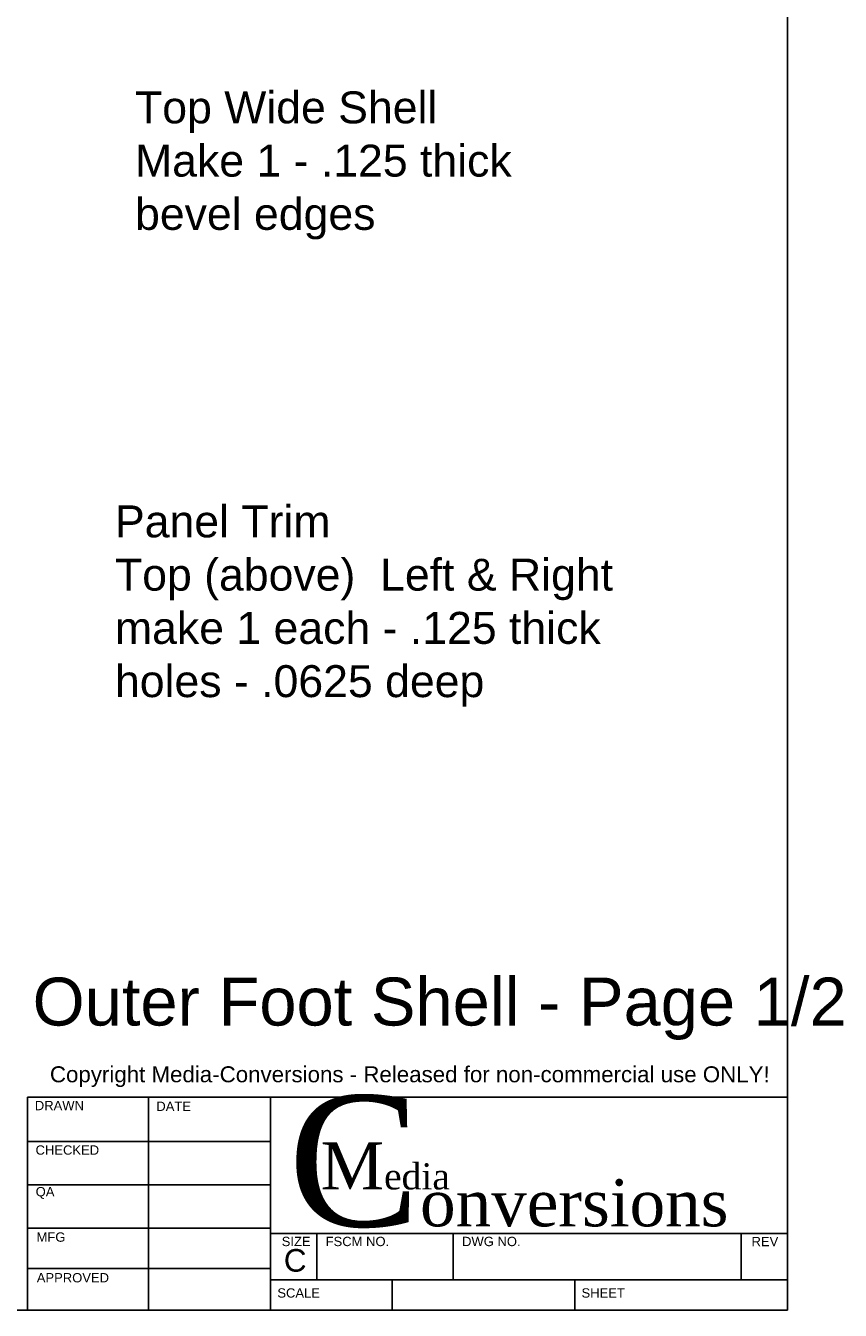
# Model space of a CAD drawing. Extents: x 0 to 32.9, y 0 to 21.
# Tile 3 of 4: x 26.2 to 32.9, y 0 to 10.6. Entities that reach past the tile are written whole.
import ezdxf

# ---------------------------------------------------------------- set-up
doc = ezdxf.new("R2010")
doc.units = 0
doc.header["$MEASUREMENT"] = 0
doc.layers.add('CONTINUOUS', color=7, linetype='CONTINUOUS')

# ---------------------------------------------------------------- blocks, each defined once
blk = doc.blocks.new('BLOCK2')
at = {"layer": 'CONTINUOUS'}
for p, q in [((32.5, 0), (32.5, 21)), ((26.25, 1.75), (32.5, 1.75)), ((26.25, 0), (26.25, 1.75)), ((27.246, 1.75), (27.246, 0)), ((28.25, 0), (28.25, 1.75)), ((32.5, 0), (32.5, 1.75)), ((26.25, 1.388), (28.25, 1.388)), ((26.25, 1.031), (28.25, 1.031)), ((26.25, 0.675), (28.25, 0.675)), ((28.25, 0.63), (32.5, 0.63)), ((28.63, 0.25), (28.63, 0.63)), ((29.75, 0.25), (29.75, 0.63)), ((32.12, 0.25), (32.12, 0.63)), ((32.5, 0.125), (32.5, 0.5)), ((26.25, 0.344), (28.25, 0.344)), ((28.25, 0.25), (32.5, 0.25)), ((29.25, 0), (29.25, 0.25)), ((30.75, 0), (30.75, 0.25)), ((0, 0), (32.5, 0))]:
    blk.add_line(p, q, dxfattribs=at)
at = {"layer": 'CONTINUOUS', "attachment_point": 4}
for s, insert, char_height in [('{\\fArial|b0|i0|c0|p0;\\C1;Copyright Media-Conversions - Released for non-commercial use ONLY!}{\\fMS Shell Dlg|b0|i0|c0|p0;\\C7;\\H0.75x;}', (26.435, 1.919), 0.13121), ('{\\fArial|b0|i0|c0|p0;\\C7;DRAWN}{\\fArial|b0|i0|c0|p0;\\C7;}', (26.311, 1.682), 0.07654), ('{\\fArial|b0|i0|c0|p0;\\C7;DRAWN}{\\fArial|b0|i0|c0|p0;\\C7;}', (26.311, 1.682), 0.07654), ('{\\fArial|b0|i0|c0|p0;\\C7;DATE}{\\fArial|b0|i0|c0|p0;\\C7;}', (27.31, 1.676), 0.07654), ('{\\fArial|b0|i0|c0|p0;\\C7;DATE}{\\fArial|b0|i0|c0|p0;\\C7;}', (27.31, 1.676), 0.07654), ('{\\fTimes New Roman|b0|i0|c0|p0;\\C7;C}{\\fTimes New Roman|b0|i0|c0|p0;\\C7;\\H0.36x;onversions}{\\fMS Shell Dlg|b0|i0|c0|p0;\\C7;\\H0.09x;}', (28.394, 1.22), 1.076315), ('{\\fTimes New Roman|b0|i0|c0|p0;\\C7;M}{\\fTimes New Roman|b0|i0|c0|p0;\\C7;\\H0.5555556x;edia}{\\fMS Shell Dlg|b0|i0|c0|p0;\\C7;\\H0.25x;}', (28.662, 1.185), 0.387473), ('{\\fArial|b0|i0|c0|p0;\\C7;CHECKED}{\\fArial|b0|i0|c0|p0;\\C7;}', (26.317, 1.316), 0.07654), ('{\\fArial|b0|i0|c0|p0;\\C7;CHECKED}{\\fArial|b0|i0|c0|p0;\\C7;}', (26.317, 1.316), 0.07654), ('{\\fArial|b0|i0|c0|p0;\\C7;QA}{\\fArial|b0|i0|c0|p0;\\C7;}', (26.318, 0.964), 0.07654), ('{\\fArial|b0|i0|c0|p0;\\C7;QA}{\\fArial|b0|i0|c0|p0;\\C7;}', (26.318, 0.964), 0.07654), ('{\\fArial|b0|i0|c0|p0;\\C7;MFG}{\\fArial|b0|i0|c0|p0;\\C7;}', (26.325, 0.601), 0.07654), ('{\\fArial|b0|i0|c0|p0;\\C7;MFG}{\\fArial|b0|i0|c0|p0;\\C7;}', (26.325, 0.601), 0.07654), ('{\\fArial|b0|i0|c0|p0;\\C7;SIZE}{\\fArial|b0|i0|c0|p0;\\C7;}', (28.341, 0.565), 0.07654), ('{\\fArial|b0|i0|c0|p0;\\C7;SIZE}{\\fArial|b0|i0|c0|p0;\\C7;}', (28.341, 0.565), 0.07654), ('{\\fArial|b0|i0|c0|p0;\\C7;FSCM NO.}{\\fArial|b0|i0|c0|p0;\\C7;}', (28.702, 0.565), 0.07654), ('{\\fArial|b0|i0|c0|p0;\\C7;FSCM NO.}{\\fArial|b0|i0|c0|p0;\\C7;}', (28.702, 0.565), 0.07654), ('{\\fArial|b0|i0|c0|p0;\\C7;DWG NO.}{\\fArial|b0|i0|c0|p0;\\C7;}', (29.824, 0.565), 0.07654), ('{\\fArial|b0|i0|c0|p0;\\C7;DWG NO.}{\\fArial|b0|i0|c0|p0;\\C7;}', (29.824, 0.565), 0.07654), ('{\\fArial|b0|i0|c0|p0;\\C7;REV}{\\fArial|b0|i0|c0|p0;\\C7;}', (32.204, 0.565), 0.07654), ('{\\fArial|b0|i0|c0|p0;\\C7;REV}{\\fArial|b0|i0|c0|p0;\\C7;}', (32.204, 0.565), 0.07654), ('{\\fArial|b0|i0|c0|p0;\\C7;C}{\\fArial|b0|i0|c0|p0;\\C7;}', (28.358, 0.409), 0.18588), ('{\\fArial|b0|i0|c0|p0;\\C7;C}{\\fArial|b0|i0|c0|p0;\\C7;}', (28.358, 0.409), 0.18588), ('{\\fArial|b0|i0|c0|p0;\\C7;APPROVED}{\\fArial|b0|i0|c0|p0;\\C7;}', (26.327, 0.267), 0.07654), ('{\\fArial|b0|i0|c0|p0;\\C7;APPROVED}{\\fArial|b0|i0|c0|p0;\\C7;}', (26.327, 0.267), 0.07654), ('{\\fArial|b0|i0|c0|p0;\\C7;SCALE}{\\fArial|b0|i0|c0|p0;\\C7;}', (28.305, 0.142), 0.07654), ('{\\fArial|b0|i0|c0|p0;\\C7;SCALE}{\\fArial|b0|i0|c0|p0;\\C7;}', (28.305, 0.142), 0.07654), ('{\\fArial|b0|i0|c0|p0;\\C7;SHEET}{\\fArial|b0|i0|c0|p0;\\C7;}', (30.806, 0.142), 0.07654), ('{\\fArial|b0|i0|c0|p0;\\C7;SHEET}{\\fArial|b0|i0|c0|p0;\\C7;}', (30.806, 0.142), 0.07654)]:
    blk.add_mtext(s, dxfattribs=dict(at, insert=insert, char_height=char_height))

msp = doc.modelspace()

# ---------------------------------------------------------------- block references
at = {"layer": 'CONTINUOUS'}
msp.add_blockref('BLOCK2', (0, 0), dxfattribs=at)

# ---------------------------------------------------------------- texts
at = {"layer": 'CONTINUOUS', "attachment_point": 1}
for s, insert, char_height in [('{\\fArial|b0|i0|c0|p0;\\C7;Top Wide Shell}{\\fArial|b0|i0|c0|p0;\\C7;\\PMake 1 - .125 thick}{\\fArial|b0|i0|c0|p0;\\C7;\\Pbevel edges}{\\fArial|b0|i0|c0|p0;\\C7;\\H0.4375x;}', (27.135, 10.013), 0.26242), ('{\\fArial|b0|i0|c0|p0;\\C7;Panel Trim }{\\fArial|b0|i0|c0|p0;\\C7;\\PTop (above)  Left & Right}{\\fArial|b0|i0|c0|p0;\\C7;\\Pmake 1 each - .125 thick}{\\fArial|b0|i0|c0|p0;\\C7;\\P}{\\fArial|b0|i0|c0|p0;\\C7;holes - .0625 deep}{\\fArial|b0|i0|c0|p0;\\C7;\\H0.4375x;}', (26.97, 6.612), 0.26242), ('{\\fArial|b0|i0|c0|p0;\\C7;Outer Foot Shell - Page 1/2}{\\fArial|b0|i0|c0|p0;\\C7;\\H0.2916667x;}', (26.293, 2.733), 0.39363)]:
    msp.add_mtext(s, dxfattribs=dict(at, insert=insert, char_height=char_height))

doc.saveas('drawing.dxf')
